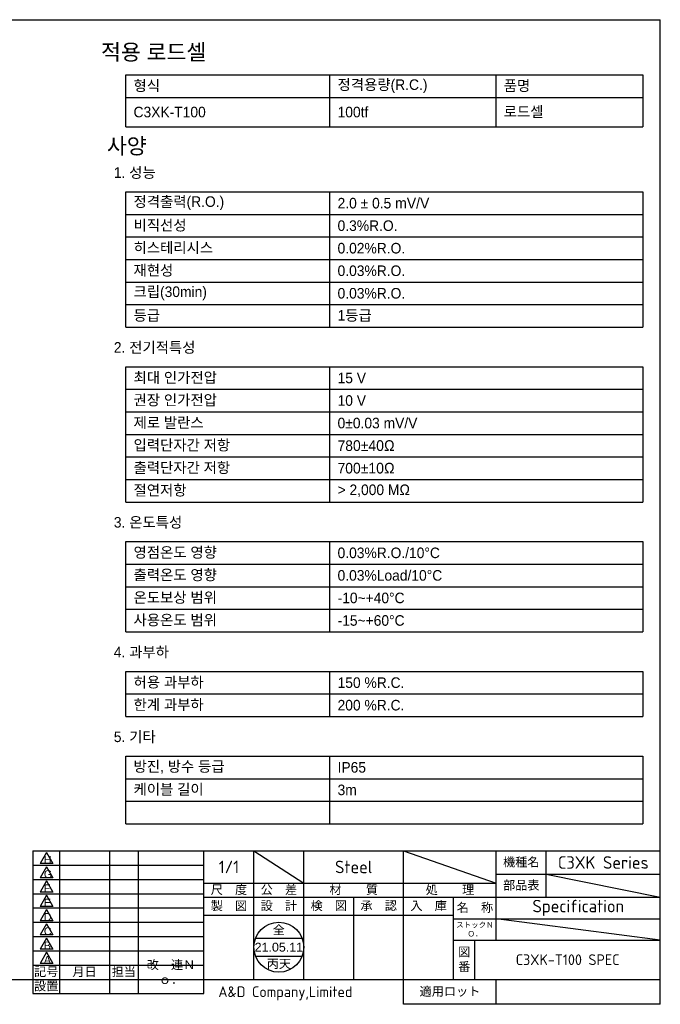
# Model space of a CAD drawing. Header units: millimetres. Extents: x 35 to 805, y 21 to 573.
# Tile 2 of 2: x 446 to 805, y 21 to 573. Entities that reach past the tile are written whole.
import ezdxf
from ezdxf.enums import TextEntityAlignment as Align

# ---------------------------------------------------------------- set-up
doc = ezdxf.new("R2010")
doc.units = ezdxf.units.MM
doc.header["$LTSCALE"] = 2
for name, color, linetype in [('A4', 7, 'Continuous'), ('Default', 7, 'Continuous'), ('entry', 7, 'Continuous')]:
    doc.layers.add(name, color=color, linetype=linetype)
doc.styles.add('SEACAD_Solid_Edge_ANSI', font='seans.ttf')

# ---------------------------------------------------------------- blocks, each defined once
blk = doc.blocks.new('SEANNOT_GROUP10')
at = {"layer": 'entry', "color": 7, "linetype": 'Continuous'}
blk.add_line((460.63, 50.16), (457, 43.87), dxfattribs=at)
blk.add_lwpolyline([(460.63, 50.16), (464.26, 43.87), (457, 43.87)], dxfattribs=at)
at = {"layer": 'entry', "color": 7, "linetype": 'Continuous', "style": 'SEACAD_Solid_Edge_ANSI'}
blk.add_text('A', height=4.4, dxfattribs=at).set_placement((459.19, 48.17), align=Align.TOP_LEFT)
blk = doc.blocks.new('SEANNOT_GROUP11')
at = {"layer": 'entry', "color": 7, "linetype": 'Continuous'}
blk.add_line((460.63, 58.16), (457, 51.87), dxfattribs=at)
blk.add_lwpolyline([(460.63, 58.16), (464.26, 51.87), (457, 51.87)], dxfattribs=at)
at = {"layer": 'entry', "color": 7, "linetype": 'Continuous', "style": 'SEACAD_Solid_Edge_ANSI'}
blk.add_text('B', height=4.4, dxfattribs=at).set_placement((459.19, 56.17), align=Align.TOP_LEFT)
blk = doc.blocks.new('SEANNOT_GROUP12')
at = {"layer": 'entry', "color": 7, "linetype": 'Continuous'}
blk.add_line((460.63, 66.16), (457, 59.87), dxfattribs=at)
blk.add_lwpolyline([(460.63, 66.16), (464.26, 59.87), (457, 59.87)], dxfattribs=at)
at = {"layer": 'entry', "color": 7, "linetype": 'Continuous', "style": 'SEACAD_Solid_Edge_ANSI'}
blk.add_text('C', height=4.4, dxfattribs=at).set_placement((459.19, 64.17), align=Align.TOP_LEFT)
blk = doc.blocks.new('SEANNOT_GROUP13')
at = {"layer": 'entry', "color": 7, "linetype": 'Continuous'}
blk.add_line((460.63, 74.16), (457, 67.87), dxfattribs=at)
blk.add_lwpolyline([(460.63, 74.16), (464.26, 67.87), (457, 67.87)], dxfattribs=at)
at = {"layer": 'entry', "color": 7, "linetype": 'Continuous', "style": 'SEACAD_Solid_Edge_ANSI'}
blk.add_text('D', height=4.4, dxfattribs=at).set_placement((459.19, 72.17), align=Align.TOP_LEFT)
blk = doc.blocks.new('SEANNOT_GROUP14')
at = {"layer": 'entry', "color": 7, "linetype": 'Continuous'}
blk.add_line((460.63, 82.16), (457, 75.87), dxfattribs=at)
blk.add_lwpolyline([(460.63, 82.16), (464.26, 75.87), (457, 75.87)], dxfattribs=at)
at = {"layer": 'entry', "color": 7, "linetype": 'Continuous', "style": 'SEACAD_Solid_Edge_ANSI'}
blk.add_text('E', height=4.4, dxfattribs=at).set_placement((459.19, 80.17), align=Align.TOP_LEFT)
blk = doc.blocks.new('SEANNOT_GROUP15')
at = {"layer": 'entry', "color": 7, "linetype": 'Continuous'}
blk.add_line((460.63, 90.16), (457, 83.87), dxfattribs=at)
blk.add_lwpolyline([(460.63, 90.16), (464.26, 83.87), (457, 83.87)], dxfattribs=at)
at = {"layer": 'entry', "color": 7, "linetype": 'Continuous', "style": 'SEACAD_Solid_Edge_ANSI'}
blk.add_text('F', height=4.4, dxfattribs=at).set_placement((459.19, 88.17), align=Align.TOP_LEFT)
blk = doc.blocks.new('SEANNOT_GROUP16')
at = {"layer": 'entry', "color": 7, "linetype": 'Continuous'}
blk.add_line((460.63, 98.16), (457, 91.87), dxfattribs=at)
blk.add_lwpolyline([(460.63, 98.16), (464.26, 91.87), (457, 91.87)], dxfattribs=at)
at = {"layer": 'entry', "color": 7, "linetype": 'Continuous', "style": 'SEACAD_Solid_Edge_ANSI'}
blk.add_text('G', height=4.4, dxfattribs=at).set_placement((459.19, 96.17), align=Align.TOP_LEFT)
blk = doc.blocks.new('SEANNOT_GROUP17')
at = {"layer": 'entry', "color": 7, "linetype": 'Continuous'}
blk.add_line((460.63, 106.16), (457, 99.87), dxfattribs=at)
blk.add_lwpolyline([(460.63, 106.16), (464.26, 99.87), (457, 99.87)], dxfattribs=at)
at = {"layer": 'entry', "color": 7, "linetype": 'Continuous', "style": 'SEACAD_Solid_Edge_ANSI'}
blk.add_text('H', height=4.4, dxfattribs=at).set_placement((459.19, 104.17), align=Align.TOP_LEFT)

msp = doc.modelspace()

# ---------------------------------------------------------------- linework, layer by layer
at = {"color": 7, "linetype": 'Continuous'}
for p, q in [((505.16508852, 512.9881058), (505.16508852, 542.01452356)), ((505.16508852, 542.01452356), (795.20993057, 542.01452356)), ((619.63104852, 512.9881058), (619.63104852, 542.01452356)), ((712.84414469, 512.9881058), (712.84414469, 542.01452356)), ((795.20993057, 542.01452356), (795.20993057, 512.9881058)), ((505.16508852, 529.37779713), (795.20993057, 529.37779713)), ((505.16508852, 512.9881058), (795.20993057, 512.9881058)), ((505.16508852, 400.62537948), (505.16508852, 476.44573802)), ((505.16508852, 476.44573802), (795.20993057, 476.44573802)), ((619.63104852, 400.62537948), (619.63104852, 476.44573802)), ((795.20993057, 476.44573802), (795.20993057, 400.62537948)), ((505.16508852, 463.8090116), (795.20993057, 463.8090116)), ((505.16508852, 451.17228517), (795.20993057, 451.17228517)), ((505.16508852, 438.53555875), (795.20993057, 438.53555875)), ((505.16508852, 425.89883233), (795.20993057, 425.89883233)), ((505.16508852, 413.2621059), (795.20993057, 413.2621059)), ((505.16508852, 400.62537948), (795.20993057, 400.62537948)), ((505.16508852, 302.5895519), (505.16508852, 378.40991044)), ((505.16508852, 378.40991044), (795.20993057, 378.40991044)), ((619.63104852, 302.5895519), (619.63104852, 378.40991044)), ((795.20993057, 378.40991044), (795.20993057, 302.5895519)), ((505.16508852, 365.77318401), (795.20993057, 365.77318401)), ((505.16508852, 353.13645759), (795.20993057, 353.13645759)), ((505.16508852, 340.49973117), (795.20993057, 340.49973117)), ((505.16508852, 327.86300474), (795.20993057, 327.86300474)), ((505.16508852, 315.22627832), (795.20993057, 315.22627832)), ((505.16508852, 302.5895519), (795.20993057, 302.5895519)), ((505.16508852, 229.82717716), (505.16508852, 280.37408285)), ((505.16508852, 280.37408285), (795.20993057, 280.37408285)), ((619.63104852, 229.82717716), (619.63104852, 280.37408285)), ((795.20993057, 280.37408285), (795.20993057, 229.82717716)), ((505.16508852, 267.73735643), (795.20993057, 267.73735643)), ((505.16508852, 255.10063001), (795.20993057, 255.10063001)), ((505.16508852, 242.46390358), (795.20993057, 242.46390358)), ((505.16508852, 229.82717716), (795.20993057, 229.82717716)), ((505.16508852, 182.33825527), (505.16508852, 207.61170812)), ((505.16508852, 207.61170812), (795.20993057, 207.61170812)), ((619.63104852, 182.33825527), (619.63104852, 207.61170812)), ((795.20993057, 207.61170812), (795.20993057, 182.33825527)), ((505.16508852, 194.97498169), (795.20993057, 194.97498169)), ((505.16508852, 182.33825527), (795.20993057, 182.33825527)), ((505.16508852, 122.21260696), (505.16508852, 160.12278623)), ((505.16508852, 160.12278623), (795.20993057, 160.12278623)), ((619.63104852, 122.21260696), (619.63104852, 160.12278623)), ((795.20993057, 160.12278623), (795.20993057, 122.21260696)), ((505.16508852, 147.4860598), (795.20993057, 147.4860598)), ((505.16508852, 134.84933338), (795.20993057, 134.84933338)), ((505.16508852, 122.21260696), (795.20993057, 122.21260696)), ((577.92330557, 57.99999954), (604.07669923, 57.99999954))]:
    msp.add_line(p, q, dxfattribs=at)
msp.add_circle((591.0000024, 52.99999954), 14, dxfattribs=at)
at = {"layer": 'A4', "color": 7, "linetype": 'Continuous'}
for p, q in [((35.0000024, 572.99999954), (805.0000024, 572.99999954)), ((805.0000024, 20.99999954), (805.0000024, 572.99999954)), ((453.0000024, 106.99999954), (805.0000024, 106.99999954)), ((453.0000024, 106.99999954), (453.0000024, 26.99999954)), ((468.0000024, 106.99999954), (468.0000024, 26.99999954)), ((496.0000024, 106.99999954), (496.0000024, 26.99999954)), ((512.0000024, 106.99999954), (512.0000024, 26.99999954)), ((549.0000024, 26.99999954), (549.0000024, 106.99999954)), ((577.0000024, 34.99999954), (577.0000024, 106.99999954)), ((605.0000024, 34.99999954), (605.0000024, 106.99999954)), ((661.0000024, 20.99999954), (661.0000024, 106.99999954)), ((713.0000024, 56.99999954), (713.0000024, 106.99999954)), ((741.0000024, 80.99999954), (741.0000024, 106.99999954)), ((453.0000024, 98.99999954), (549.0000024, 98.99999954)), ((713.0000024, 93.99999954), (805.0000024, 93.99999954)), ((453.0000024, 90.99999954), (549.0000024, 90.99999954)), ((549.0000024, 88.99999954), (713.0000024, 88.99999954)), ((453.0000024, 82.99999954), (549.0000024, 82.99999954)), ((549.0000024, 80.99999954), (713.0000024, 80.99999954)), ((633.0000024, 34.99999954), (633.0000024, 80.99999954)), ((689.0000024, 34.99999954), (689.0000024, 80.99999954)), ((713.0000024, 80.99999954), (805.0000024, 80.99999954)), ((453.0000024, 74.99999954), (549.0000024, 74.99999954)), ((453.0000024, 66.99999954), (549.0000024, 66.99999954)), ((549.0000024, 70.99999954), (689.0000024, 70.99999954)), ((689.0000024, 68.99999954), (805.0000024, 68.99999954)), ((453.0000024, 58.99999954), (549.0000024, 58.99999954)), ((689.0000024, 56.99999954), (805.0000024, 56.99999954)), ((701.0000024, 34.99999954), (701.0000024, 56.99999954)), ((453.0000024, 50.99999954), (549.0000024, 50.99999954)), ((453.0000024, 42.99999954), (549.0000024, 42.99999954)), ((35.0000024, 34.99999954), (805.0000024, 34.99999954)), ((453.0000024, 34.99999954), (805.0000024, 34.99999954)), ((713.0000024, 20.99999954), (713.0000024, 34.99999954)), ((453.0000024, 26.99999954), (549.0000024, 26.99999954)), ((805.0000024, 20.99999954), (661.0000024, 20.99999954))]:
    msp.add_line(p, q, dxfattribs=at)
at = {"layer": 'Default', "color": 7, "linetype": 'Continuous'}
for p, q in [((577.0000024, 106.99999954), (605.0000024, 88.99999954)), ((661.0000024, 106.99999954), (713.0000024, 88.99999954)), ((741.0000024, 93.99999954), (804.99093432, 80.98014302)), ((805.0000024, 56.99999954), (713.0000024, 68.99999954)), ((577.92330557, 47.99999954), (604.07669923, 47.99999954))]:
    msp.add_line(p, q, dxfattribs=at)

# ---------------------------------------------------------------- block references
at = {"layer": 'entry'}
for name in ['SEANNOT_GROUP17', 'SEANNOT_GROUP16', 'SEANNOT_GROUP15', 'SEANNOT_GROUP14', 'SEANNOT_GROUP13', 'SEANNOT_GROUP12', 'SEANNOT_GROUP11', 'SEANNOT_GROUP10']:
    msp.add_blockref(name, (0, 0), dxfattribs=at)

# ---------------------------------------------------------------- texts
for s, insert, char_height, width, attachment_point in [('{\\fGulim|b0||i0||c0|p34;\\C7;\\H8.89056;\\W1.;적용 로드셀}', (491.2614254, 559.27675773), 8.89056, 254.0157489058, 1), ('{\\fGulim|b0||i0||c0|p34;\\C7;\\H5.92704;\\W1.;  형식}', (505.16508852, 535.69616035), 5.92704, 114.46596, 4), ('{\\fGulim|b0||i0||c0|p34;\\C7;\\H5.92704;\\W1.;  정격용량(R.C.)}', (619.63104852, 535.69616035), 5.92704, 93.2130961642, 4), ('{\\fGulim|b0||i0||c0|p34;\\C7;\\H5.92704;\\W1.;  품명}', (712.84414469, 535.69616035), 5.92704, 82.3657858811, 4), ('{\\fGulim|b0||i0||c0|p34;\\C7;\\H5.92704;\\W1.;  100tf}', (619.63104852, 521.18295147), 5.92704, 93.2130961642, 4), ('{\\fGulim|b0||i0||c0|p34;\\C7;\\H5.92704;\\W1.;  로드셀}', (712.84414469, 521.18295147), 5.92704, 82.3657858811, 4), ('{\\fGulim|b0||i0||c0|p34;\\C7;\\H5.92704;\\W1.;  C3XK-T100}', (505.16508852, 521.18295147), 5.92704, 114.46596, 4), ('{\\fGulim|b0||i0||c0|p34;\\C7;\\H8.89056;\\W1.;사양}', (494.5316667, 506.64797087), 8.89056, 254.0157489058, 1), ('{\\fGulim|b0||i0||c0|p34;\\C7;\\H5.92704;\\W1.;1. 성능}', (498.41344257, 490.26563668), 5.92704, 169.3438392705, 1), ('{\\fGulim|b0||i0||c0|p34;\\C7;\\H5.92704;\\W1.;  정격출력(R.O.)}', (505.16508852, 470.12737481), 5.92704, 114.46596, 4), ('{\\fGulim|b0||i0||c0|p34;\\C7;\\H5.92704;\\W1.;  2.0 ± 0.5}{\\fGulim|b0||i0||c0|p34;\\C7;\\H5.997222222;\\W1.;\\T1.; mV/V}', (619.63104852, 470.12737481), 5.99722222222, 175.5788820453, 4), ('{\\fGulim|b0||i0||c0|p34;\\C7;\\H5.92704;\\W1.;  비직선성}', (505.16508852, 457.49064839), 5.92704, 114.46596, 4), ('{\\fGulim|b0||i0||c0|p34;\\C7;\\H5.92704;\\W1.;  0.3%R.O.}', (619.63104852, 457.49064839), 5.92704, 175.5788820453, 4), ('{\\fGulim|b0||i0||c0|p34;\\C7;\\H5.92704;\\W1.;  히스테리시스}', (505.16508852, 444.85392196), 5.92704, 114.46596, 4), ('{\\fGulim|b0||i0||c0|p34;\\C7;\\H5.92704;\\W1.;  0.02%R.O.}', (619.63104852, 444.85392196), 5.92704, 175.5788820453, 4), ('{\\fGulim|b0||i0||c0|p34;\\C7;\\H5.92704;\\W1.;  재현성}', (505.16508852, 432.21719554), 5.92704, 114.46596, 4), ('{\\fGulim|b0||i0||c0|p34;\\C7;\\H5.92704;\\W1.;  0.03%R.O.}', (619.63104852, 432.21719554), 5.92704, 175.5788820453, 4), ('{\\fGulim|b0||i0||c0|p34;\\C7;\\H5.92704;\\W1.;  크립(30min)}', (505.16508852, 419.58046912), 5.92704, 114.46596, 4), ('{\\fGulim|b0||i0||c0|p34;\\C7;\\H5.92704;\\W1.;  0.03%R.O.}', (619.63104852, 419.58046912), 5.92704, 175.5788820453, 4), ('{\\fGulim|b0||i0||c0|p34;\\C7;\\H5.92704;\\W1.;  등급}', (505.16508852, 406.94374269), 5.92704, 114.46596, 4), ('{\\fGulim|b0||i0||c0|p34;\\C7;\\H5.92704;\\W1.;  1등급}', (619.63104852, 406.94374269), 5.92704, 175.5788820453, 4), ('{\\fGulim|b0||i0||c0|p34;\\C7;\\H5.92704;\\W1.;2. 전기적특성}', (498.41344257, 392.22980909), 5.92704, 169.3438392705, 1), ('{\\fGulim|b0||i0||c0|p34;\\C7;\\H5.92704;\\W1.;  최대 인가전압}', (505.16508852, 372.09154723), 5.92704, 114.46596, 4), ('{\\fGulim|b0||i0||c0|p34;\\C7;\\H5.92704;\\W1.;  15 V}', (619.63104852, 372.09154723), 5.92704, 175.5788820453, 4), ('{\\fGulim|b0||i0||c0|p34;\\C7;\\H5.92704;\\W1.;  권장 인가전압}', (505.16508852, 359.4548208), 5.92704, 114.46596, 4), ('{\\fGulim|b0||i0||c0|p34;\\C7;\\H5.92704;\\W1.;  10 V}', (619.63104852, 359.4548208), 5.92704, 175.5788820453, 4), ('{\\fGulim|b0||i0||c0|p34;\\C7;\\H5.92704;\\W1.;  제로 발란스}', (505.16508852, 346.81809438), 5.92704, 114.46596, 4), ('{\\fGulim|b0||i0||c0|p34;\\C7;\\H5.92704;\\W1.;  0±0.03 mV/V}', (619.63104852, 346.81809438), 5.92704, 175.5788820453, 4), ('{\\fGulim|b0||i0||c0|p34;\\C7;\\H5.92704;\\W1.;  입력단자간 저항}', (505.16508852, 334.18136796), 5.92704, 114.46596, 4), ('{\\fGulim|b0||i0||c0|p34;\\C7;\\H5.92704;\\W1.;  78}{\\fGulim|b0||i0||c0|p34;\\C7;\\H5.997222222;\\W1.;\\T1.;0±40Ω}', (619.63104852, 334.18136796), 5.99722222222, 175.5788820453, 4), ('{\\fGulim|b0||i0||c0|p34;\\C7;\\H5.92704;\\W1.;  출력단자간 저항}', (505.16508852, 321.54464153), 5.92704, 114.46596, 4), ('{\\fGulim|b0||i0||c0|p34;\\C7;\\H5.92704;\\W1.;  70}{\\fGulim|b0||i0||c0|p34;\\C7;\\H5.997222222;\\W1.;\\T1.;0±10Ω}', (619.63104852, 321.54464153), 5.99722222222, 175.5788820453, 4), ('{\\fGulim|b0||i0||c0|p34;\\C7;\\H5.92704;\\W1.;  절연저항}', (505.16508852, 308.90791511), 5.92704, 114.46596, 4), ('{\\fGulim|b0||i0||c0|p34;\\C7;\\H5.92704;\\W1.;  > 2,000 MΩ}', (619.63104852, 308.90791511), 5.92704, 175.5788820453, 4), ('{\\fGulim|b0||i0||c0|p34;\\C7;\\H5.92704;\\W1.;3. 온도특성}', (498.41344257, 294.19398151), 5.92704, 169.3438392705, 1), ('{\\fGulim|b0||i0||c0|p34;\\C7;\\H5.92704;\\W1.;  영점온도 영향}', (505.16508852, 274.05571964), 5.92704, 114.46596, 4), ('{\\fGulim|b0||i0||c0|p34;\\C7;\\H5.92704;\\W1.;  0.03%R.O./10°C}', (619.63104852, 274.05571964), 5.92704, 175.5788820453, 4), ('{\\fGulim|b0||i0||c0|p34;\\C7;\\H5.92704;\\W1.;  출력온도 영향}', (505.16508852, 261.41899322), 5.92704, 114.46596, 4), ('{\\fGulim|b0||i0||c0|p34;\\C7;\\H5.92704;\\W1.;  0.03%Load/10°C}', (619.63104852, 261.41899322), 5.92704, 175.5788820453, 4), ('{\\fGulim|b0||i0||c0|p34;\\C7;\\H5.92704;\\W1.;  온도보상 범위}', (505.16508852, 248.7822668), 5.92704, 114.46596, 4), ('{\\fGulim|b0||i0||c0|p34;\\C7;\\H5.92704;\\W1.;  -10~+40°C}', (619.63104852, 248.7822668), 5.92704, 175.5788820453, 4), ('{\\fGulim|b0||i0||c0|p34;\\C7;\\H5.92704;\\W1.;  사용온도 범위}', (505.16508852, 236.14554037), 5.92704, 114.46596, 4), ('{\\fGulim|b0||i0||c0|p34;\\C7;\\H5.92704;\\W1.;  -15~+60°C}', (619.63104852, 236.14554037), 5.92704, 175.5788820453, 4), ('{\\fGulim|b0||i0||c0|p34;\\C7;\\H5.92704;\\W1.;4. 과부하}', (498.41344257, 221.43160677), 5.92704, 169.3438392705, 1), ('{\\fGulim|b0||i0||c0|p34;\\C7;\\H5.92704;\\W1.;  허용 과부하}', (505.16508852, 201.29334491), 5.92704, 114.46596, 4), ('{\\fGulim|b0||i0||c0|p34;\\C7;\\H5.92704;\\W1.;  150 %R.C.}', (619.63104852, 201.29334491), 5.92704, 175.5788820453, 4), ('{\\fGulim|b0||i0||c0|p34;\\C7;\\H5.92704;\\W1.;  한계 과부하}', (505.16508852, 188.65661848), 5.92704, 114.46596, 4), ('{\\fGulim|b0||i0||c0|p34;\\C7;\\H5.92704;\\W1.;  200 %R.C.}', (619.63104852, 188.65661848), 5.92704, 175.5788820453, 4), ('{\\fGulim|b0||i0||c0|p34;\\C7;\\H5.92704;\\W1.;5. 기타}', (498.41344257, 173.94268488), 5.92704, 169.3438392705, 1), ('{\\fGulim|b0||i0||c0|p34;\\C7;\\H5.92704;\\W1.;  방진, 방수 등급}', (505.16508852, 153.80442301), 5.92704, 114.46596, 4), ('{\\fGulim|b0||i0||c0|p34;\\C7;\\H5.92704;\\W1.;  IP65}', (619.63104852, 153.80442301), 5.92704, 175.5788820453, 4), ('{\\fGulim|b0||i0||c0|p34;\\C7;\\H5.92704;\\W1.;  케이블 길이}', (505.16508852, 141.16769659), 5.92704, 114.46596, 4), ('{\\fGulim|b0||i0||c0|p34;\\C7;\\H5.92704;\\W1.;  3m}', (619.63104852, 141.16769659), 5.92704, 175.5788820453, 4), ('{\\fArial|b0||i0||c0|p34;\\C7;\\H5.;\\W1.;全}', (591.0000024, 62.49965422), 5, 28, 5), ('{\\fArial|b0||i0||c0|p34;\\C7;\\H5.;\\W1.;21.05.11}', (591.0000024, 52.99999954), 5, 28, 5), ('{\\fArial|b0||i0||c0|p34;\\C7;\\H5.;\\W1.;丙天}', (591.0000024, 43.50210672), 5, 28, 5)]:
    msp.add_mtext(s, dxfattribs=dict(insert=insert, char_height=char_height, width=width, attachment_point=attachment_point))
at = {"layer": 'A4', "char_height": 5}
for s, insert, width, attachment_point in [('{\\fSolid Edge ANSI|b0||i0||c0|p34;\\C7;\\H5.;\\W1.;機種名}', (727.0000024, 100.49999954), 28, 5), ('{\\fSolid Edge ANSI|b0||i0||c0|p34;\\C7;\\H5.;\\W1.;部品表}', (727.0000024, 87.49999954), 28, 5), ('{\\fSolid Edge ANSI|b0||i0||c0|p34;\\C7;\\H5.;\\W1.;尺\u3000度}', (563.0000024, 84.99999954), 28, 5), ('{\\fSolid Edge ANSI|b0||i0||c0|p34;\\C7;\\H5.;\\W1.;公\u3000差}', (591.0000024, 84.99999954), 28, 5), ('{\\fSolid Edge ANSI|b0||i0||c0|p34;\\C7;\\H5.;\\W1.;材\u3000\u3000質}', (633.0000024, 84.99999954), 56, 5), ('{\\fSolid Edge ANSI|b0||i0||c0|p34;\\C7;\\H5.;\\W1.;処\u3000\u3000理}', (687.0000024, 84.99999954), 52, 5), ('{\\fSolid Edge ANSI|b0||i0||c0|p34;\\C7;\\H5.;\\W1.;\u3000}', (552.21714709, 77.90705404), 21.2070216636, 1), ('{\\fSolid Edge ANSI|b0||i0||c0|p34;\\C7;\\H5.;\\W1.;製\u3000図}', (563.0000024, 75.99999954), 28, 5), ('{\\fSolid Edge ANSI|b0||i0||c0|p34;\\C7;\\H5.;\\W1.;設\u3000計}', (591.0000024, 75.99999954), 28, 5), ('{\\fSolid Edge ANSI|b0||i0||c0|p34;\\C7;\\H5.;\\W1.;検\u3000図}', (619.0000024, 75.99999954), 28, 5), ('{\\fSolid Edge ANSI|b0||i0||c0|p34;\\C7;\\H5.;\\W1.;承\u3000認}', (647.0000024, 75.99999954), 28, 5), ('{\\fSolid Edge ANSI|b0||i0||c0|p34;\\C7;\\H5.;\\W1.;入\u3000庫}', (675.0000024, 75.99999954), 28, 5), ('{\\fSolid Edge ANSI|b0||i0||c0|p34;\\C7;\\H5.;\\W1.;名\u3000称}', (701.0000024, 74.99999954), 24, 5), ('{\\fSolid Edge ANSI|b0||i0||c0|p34;\\C7;\\H5.;\\W1.;図    \\P}{\\fSolid Edge ANSI|b0||i0||c0|p34;\\C7;\\H5.;\\W1.;番}', (695.0000024, 45.99999954), 12, 5), ('{\\fSolid Edge ANSI|b0||i0||c0|p34;\\C7;\\H5.;\\W1.;記号}', (460.5000024, 38.99999954), 15, 5), ('{\\fSolid Edge ANSI|b0||i0||c0|p34;\\C7;\\H5.;\\W1.;月日}', (482.0000024, 38.99999954), 28, 5), ('{\\fSolid Edge ANSI|b0||i0||c0|p34;\\C7;\\H5.;\\W1.;担当}', (504.0000024, 38.99999954), 16, 5), ('{\\fSolid Edge ANSI|b0||i0||c0|p34;\\C7;\\H5.;\\W1.;改\u3000連Ｎｏ．}', (530.5000024, 38.99999954), 37, 5), ('{\\fSolid Edge ANSI|b0||i0||c0|p34;\\C7;\\H5.;\\W1.;設置}', (460.5000024, 30.99999954), 15, 5), ('{\\fSolid Edge ANSI|b0||i0||c0|p34;\\C7;\\H5.;\\W1.;適用ロット}', (687.0000024, 27.99999954), 52, 5)]:
    msp.add_mtext(s, dxfattribs=dict(at, insert=insert, width=width, attachment_point=attachment_point))
at = {"layer": 'Default', "attachment_point": 5}
for s, insert, char_height, width in [('{\\fSolid Edge ANSI|b0||i0||c0|p34;\\C7;\\H7.;\\W1.;1/1}', (563.0000024, 97.99999954), 7, 28), ('{\\fSolid Edge ANSI|b0||i0||c0|p34;\\C7;\\H7.;\\W1.;Steel}', (633.0000024, 97.99999954), 7, 56), ('{\\fSolid Edge ANSI|b0||i0||c0|p34;\\C7;\\H7.;\\W1.;C3XK Series}', (773.0000024, 100.49999954), 7, 64), ('{\\fSolid Edge ANSI|b0||i0||c0|p34;\\C7;\\H7.;\\W1.;Specification}', (759.0000024, 74.99999954), 7, 92), ('{\\fSolid Edge ANSI|b0||i0||c0|p34;\\C7;\\H3.;\\W1.;ストックＮＯ．}', (701.0000024, 62.99999954), 3, 24), ('{\\fSolid Edge ANSI|b0||i0||c0|p34;\\C7;\\H6.;\\W1.;C3XK-T100 SPEC}', (753.0000024, 45.99999954), 6, 104)]:
    msp.add_mtext(s, dxfattribs=dict(at, insert=insert, char_height=char_height, width=width))
at = {"layer": 'entry', "insert": (557.05950933, 31.02370201), "char_height": 6, "width": 109.1657866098, "attachment_point": 1}
msp.add_mtext('{\\fSolid Edge ANSI|b0||i0||c0|p34;\\C7;\\H6.;\\W1.;A&D Company,Limited}', dxfattribs=at)

doc.saveas('drawing.dxf')
